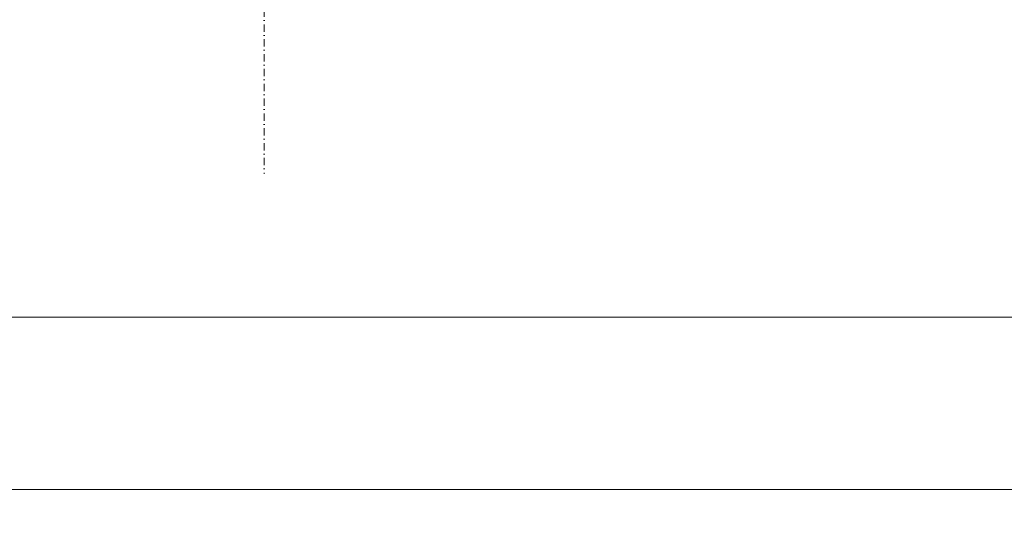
# Model space of a CAD drawing. Header units: millimetres. Extents: x -47038 to 86296, y -75637 to 48966.
# Tile 101 of 174: x -29535 to -28865, y 28181 to 28530. Entities that reach past the tile are written whole.
import ezdxf

# ---------------------------------------------------------------- set-up
doc = ezdxf.new("R2010")
doc.units = ezdxf.units.MM
doc.linetypes.add('DASHDOT', pattern=[1, 0.5, -0.25, 0, -0.25])
doc.linetypes.add('Przerywana', pattern=[564.444447, 282.222223, -282.222223])
for name, color, linetype, lineweight, true_color in [('00 - nowa technologia myjni_Nr_pióra__95', 7, 'Continuous', 20, 0x7c7c7c), ('103-Z Zakres opracowania_Nr_pióra__95', 7, 'Continuous', 140, 0x7c7c7c), ('420-K Ściany_Nr_pióra__95', 7, 'Continuous', 20, 0x7c7c7c), ('Nowe_460 - Stropy_Nr_pióra__95', 7, 'Continuous', 13, 0x7c7c7c)]:
    doc.layers.add(name, color=color, linetype=linetype, lineweight=lineweight, true_color=true_color)
doc.layers.add('201-A Ppoż_Nr_pióra__31', color=1, linetype='Continuous', lineweight=30)
doc.layers.add('XREF', color=8, linetype='Continuous', lineweight=9)
doc.linetypes.add('PPOZ REI 60', pattern='A,0,[1,A.01 RZUT PARTERU1.Shx,S=1.984127,R=0,X=0,Y=0],-400,0', length=400)

# ---------------------------------------------------------------- blocks, each defined once
blk = doc.blocks.new('parter 2025.10.15')
at = {"layer": '00 - nowa technologia myjni_Nr_pióra__95', "color": 8, "linetype": 'DASHDOT', "lineweight": 5}
blk.add_line((909.203, 2397.313), (909.203, 2298.253), dxfattribs=at)
at = {"layer": '103-Z Zakres opracowania_Nr_pióra__95', "color": 8, "linetype": 'Przerywana', "lineweight": 5}
blk.add_lwpolyline([(-45.532, 3079.651), (654.372, 3079.651), (654.372, 2747.807), (1099.745, 2747.807), (1099.745, 2276.766), (655.294, 2276.766), (655.294, -103.948), (-45.532, -103.948)], close=True, dxfattribs=at)
at = {"layer": '201-A Ppoż_Nr_pióra__31', "color": 8, "linetype": 'PPOZ REI 60', "lineweight": 5}
blk.add_line((1082.626, 2288.491), (641.512, 2288.491), dxfattribs=at)
at = {"layer": '420-K Ściany_Nr_pióra__95', "color": 8, "linetype": 'Continuous', "lineweight": 5, "flags": 128}
blk.add_lwpolyline([(655.294, 2276.766), (1066.745, 2276.766)], dxfattribs=at)
at = {"layer": 'Nowe_460 - Stropy_Nr_pióra__95', "color": 8, "linetype": 'Continuous', "lineweight": 5, "flags": 128}
blk.add_lwpolyline([(1099.745, 2747.249), (655.137, 2747.249), (655.727, 2276.766), (1099.745, 2276.766)], close=True, dxfattribs=at)

msp = doc.modelspace()

# ---------------------------------------------------------------- block references
at = {"layer": 'XREF', "xscale": 10, "yscale": 10, "zscale": 10}
msp.add_blockref('parter 2025.10.15', (-38460.61, 5442.28), dxfattribs=at)

doc.saveas('drawing.dxf')
